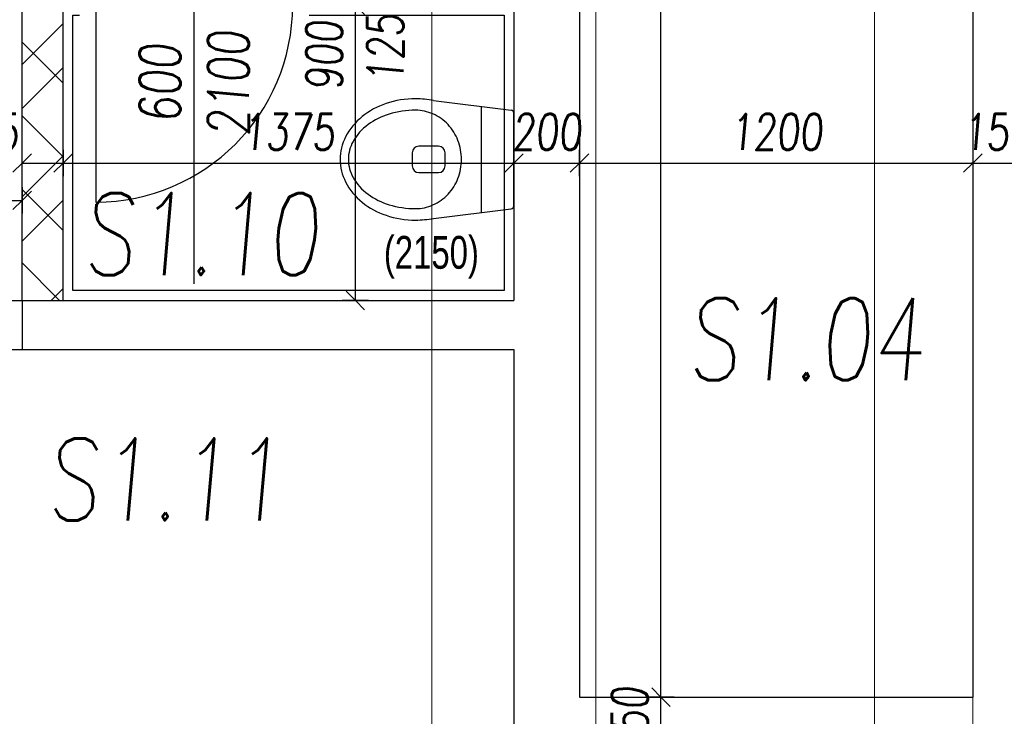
# Model space of a CAD drawing. Header units: millimetres. Extents: x 171 to 266814, y 44 to 350448.
# Tile 34 of 105: x 14700 to 17703, y 19275 to 21399. Entities that reach past the tile are written whole.
import ezdxf

# ---------------------------------------------------------------- set-up
doc = ezdxf.new("R2010")
doc.units = ezdxf.units.MM
doc.header["$LTSCALE"] = 100
doc.linetypes.add('ACAD_ISO12W100', pattern=[22, 12, -3, 0.5, -3, 0.5, -3])
doc.linetypes.add('ČERCHOVANÁ', pattern=[25.4, 12.7, -6.35, 0, -6.35])
doc.layers.add('DVERE', color=7, linetype='Continuous', true_color=0xf00000)
for name, color, linetype, lineweight in [('E_ŽLABY', 40, 'Continuous', 15), ('NAD', 4, 'ACAD_ISO12W100', 13), ('SRAFY', 7, 'Continuous', 13)]:
    doc.layers.add(name, color=color, linetype=linetype, lineweight=lineweight)
for name, color, linetype in [('KOTY 50', 7, 'Continuous'), ('KOTY-DVERE', 8, 'Continuous'), ('NOVÁ TENKÁ', 240, 'Continuous'), ('NOVÁ TLUSTÁ', 240, 'Continuous'), ('OBKLAD', 240, 'ČERCHOVANÁ'), ('POPIS2', 2, 'Continuous'), ('ZARIZOVAKY', 8, 'Continuous'), ('ŠRAFA', 253, 'Continuous'), ('ŽB', 3, 'Continuous')]:
    doc.layers.add(name, color=color, linetype=linetype)
doc.styles.add('CP_ATTR', font='ROMANS.SHX')
doc.styles.add('CS-ROMANS', font='romans.shx', dxfattribs={"width": 0.75, "oblique": 5})
doc.styles.get("Standard").update_dxf_attribs({"font": 'arial.ttf'})
doc.dimstyles.new('A_KÓTA_50', dxfattribs={"dimtxt": 110, "dimasz": 2, "dimexe": 100, "dimexo": 1500, "dimgap": 40, "dimtad": 1, "dimrnd": 1, "dimdsep": 46, "dimtxsty": 'CS-ROMANS', "dimblk": 'KOT_CARA20', "dimcen": 45, "dimse1": 1, "dimse2": 1, "dimclrd": 256, "dimclre": 256, "dimclrt": 256, "dimadec": 0, "dimazin": 0, "dimtfac": 1, "dimtix": 1, "dimtmove": 2, "dimatfit": 3, "dimldrblk": 'OBLIQUE', "dimfxl": 100, "dimtolj": 1, "dimarcsym": 0})

# ---------------------------------------------------------------- blocks, each defined once
blk = doc.blocks.new('ZÁCHOD ZÁVĚSNÝ 1')
for p, q in [((-245.1, 179.7), (-8.8, 150.6)), ((-100, 161.8), (-100, -161.8)), ((0, -140.7), (0, 140.7)), ((-230, 40), (-290, 40)), ((-310, 20), (-310, -20)), ((-210, -20), (-210, 20)), ((-290, -40), (-230, -40)), ((-245.1, -179.7), (-8.8, -150.6))]:
    blk.add_line(p, q)
for points in [[(-245.1, 179.7, 0.04851), (-300, 185, 0.080575), (-390.1, 170.4, 0.089181), (-462.6, 130.8, 0.104847), (-513.4, 68.7, 0.119451), (-530, 0, 0.119451), (-513.4, -68.7, 0.104847), (-462.6, -130.8, 0.089181), (-390.1, -170.4, 0.080575), (-300, -185, 0.080575)], [(-245.1, 179.7, 0.04851), (-300, 185, 0.080575), (-390.1, 170.4, 0.089181), (-462.6, 130.8, 0.104847), (-513.4, 68.7, 0.119451), (-530, 0, 0.119451), (-513.4, -68.7, 0.104847), (-462.6, -130.8, 0.089181), (-390.1, -170.4, 0.080575), (-300, -185, 0.080575)], [(-300, 150, 0.073704), (-381, 138, 0.084553), (-445, 106.1, 0.106397), (-490.6, 54.8, 0.129495), (-505, 0, 0.129495), (-490.6, -54.8, 0.106397), (-445, -106.1, 0.084553), (-381, -138, 0.073704), (-300, -150, 0.073704)], [(-160, 0, 0.092488), (-170.8, 57.9, 0.095798), (-201, 106.1, 0.100885), (-246.9, 138.7, 0.104803), (-300, 150, 0.104803)], [(-300, -150, 0.104803), (-246.9, -138.7, 0.100885), (-201, -106.1, 0.095798), (-170.8, -57.9, 0.092488), (-160, 0, 0.092488)], [(-300, -185, 0.04851), (-245.1, -179.7, 0.000008)], [(-300, -185, 0.04851), (-245.1, -179.7, 0.000008)]]:
    blk.add_lwpolyline(points, format="xyb")
for centre, radius, start, end in [((-10, 140.7), 10, 0, 82.9987), ((-290, 20), 20, 90, 180), ((-230, 20), 20, 0, 90), ((-290, -20), 20, 180, 270), ((-230, -20), 20, 270, 0), ((-10, -140.7), 10, 277.0013, 0)]:
    blk.add_arc(centre, radius, start, end)
blk = doc.blocks.new('KOT_CARA20')
for p, q in [((0, 20), (0, -20)), ((0, 0), (-14.1, -14.1)), ((0, 0), (14.1, 14.1))]:
    blk.add_line(p, q)
blk = doc.blocks.new('*D169')
at = {"layer": 'Defpoints', "color": 0, "transparency": 16777216}
for p in [(13507.6, 21331.5), (14707.6, 21026.3), (14707.6, 20848.1)]:
    blk.add_point(p, dxfattribs=at)
at = {"layer": 'KOTY 50', "lineweight": -2, "ltscale": 5, "transparency": 16777216}
blk.add_line((13509.6, 20848.1), (14705.6, 20848.1), dxfattribs=at)
at = {"layer": 'KOTY 50', "lineweight": -2, "transparency": 16777216, "xscale": 2, "yscale": 2, "zscale": 2, "rotation": 180}
blk.add_blockref('KOT_CARA20', (13507.6, 20848.1), dxfattribs=at)
at = {"layer": 'KOTY 50', "lineweight": -2, "transparency": 16777216, "xscale": 2, "yscale": 2, "zscale": 2}
blk.add_blockref('KOT_CARA20', (14707.6, 20848.1), dxfattribs=at)
at = {"layer": 'KOTY 50', "transparency": 16777216, "char_height": 110, "attachment_point": 5, "style": 'CS-ROMANS'}
for s, insert in [('\\A1;1200', (14107.6, 20943.1)), ('\\A1;2200', (14107.6, 20753.1))]:
    blk.add_mtext(s, dxfattribs=dict(at, insert=insert))
blk = doc.blocks.new('_OBLIQUE')
at = {"color": 0, "linetype": 'ByBlock', "ltscale": 15}
blk.add_line((-0.5, -0.5), (0.5, 0.5), dxfattribs=at)
blk = doc.blocks.new('*D170')
at = {"layer": 'Defpoints', "color": 0, "transparency": 16777216}
for p in [(14707.6, 21155.7), (14832.6, 21152.8), (14832.6, 20961.9)]:
    blk.add_point(p, dxfattribs=at)
at = {"layer": 'KOTY 50', "lineweight": -2, "ltscale": 5, "transparency": 16777216}
blk.add_line((14709.6, 20961.9), (14830.6, 20961.9), dxfattribs=at)
at = {"layer": 'KOTY 50', "lineweight": -2, "transparency": 16777216, "xscale": 2, "yscale": 2, "zscale": 2, "rotation": 180}
blk.add_blockref('KOT_CARA20', (14707.6, 20961.9), dxfattribs=at)
at = {"layer": 'KOTY 50', "lineweight": -2, "transparency": 16777216, "xscale": 2, "yscale": 2, "zscale": 2}
blk.add_blockref('KOT_CARA20', (14832.6, 20961.9), dxfattribs=at)
at = {"layer": 'KOTY 50', "transparency": 16777216, "insert": (14590.3, 21056.9), "char_height": 110, "attachment_point": 5, "style": 'CS-ROMANS'}
blk.add_mtext('\\A1;125', dxfattribs=at)
blk = doc.blocks.new('*D171')
at = {"layer": 'Defpoints', "color": 0, "transparency": 16777216}
for p in [(16207.6, 21202.5), (16207.6, 20961.9), (14832.6, 20708.5)]:
    blk.add_point(p, dxfattribs=at)
at = {"layer": 'KOTY 50', "lineweight": -2, "ltscale": 5, "transparency": 16777216}
blk.add_line((14834.6, 20961.9), (16205.6, 20961.9), dxfattribs=at)
at = {"layer": 'KOTY 50', "lineweight": -2, "transparency": 16777216, "xscale": 2, "yscale": 2, "zscale": 2, "rotation": 180}
blk.add_blockref('KOT_CARA20', (14832.6, 20961.9), dxfattribs=at)
at = {"layer": 'KOTY 50', "lineweight": -2, "transparency": 16777216, "xscale": 2, "yscale": 2, "zscale": 2}
blk.add_blockref('KOT_CARA20', (16207.6, 20961.9), dxfattribs=at)
at = {"layer": 'KOTY 50', "transparency": 16777216, "insert": (15520.1, 21056.9), "char_height": 110, "attachment_point": 5, "style": 'CS-ROMANS'}
blk.add_mtext('\\A1;1375', dxfattribs=at)
blk = doc.blocks.new('*D172')
at = {"layer": 'Defpoints', "color": 0, "transparency": 16777216}
for p in [(16407.6, 21223), (16207.6, 21202.5), (16407.6, 20961.9)]:
    blk.add_point(p, dxfattribs=at)
at = {"layer": 'KOTY 50', "lineweight": -2, "ltscale": 5, "transparency": 16777216}
for p, q in [((16205.6, 20961.9), (16203.6, 20961.9)), ((16207.6, 20961.9), (16407.6, 20961.9)), ((16409.6, 20961.9), (16411.6, 20961.9))]:
    blk.add_line(p, q, dxfattribs=at)
at = {"layer": 'KOTY 50', "lineweight": -2, "transparency": 16777216, "xscale": 2, "yscale": 2, "zscale": 2}
blk.add_blockref('KOT_CARA20', (16207.6, 20961.9), dxfattribs=at)
at = {"layer": 'KOTY 50', "lineweight": -2, "transparency": 16777216, "xscale": 2, "yscale": 2, "zscale": 2, "rotation": 180}
blk.add_blockref('KOT_CARA20', (16407.6, 20961.9), dxfattribs=at)
at = {"layer": 'KOTY 50', "transparency": 16777216, "insert": (16307.6, 21056.9), "char_height": 110, "attachment_point": 5, "style": 'CS-ROMANS'}
blk.add_mtext('\\A1;200', dxfattribs=at)
blk = doc.blocks.new('*D173')
at = {"layer": 'Defpoints', "color": 0, "transparency": 16777216}
for p in [(16407.6, 21223), (17607.6, 21173.8), (17607.6, 20961.9)]:
    blk.add_point(p, dxfattribs=at)
at = {"layer": 'KOTY 50', "lineweight": -2, "ltscale": 5, "transparency": 16777216}
blk.add_line((16409.6, 20961.9), (17605.6, 20961.9), dxfattribs=at)
at = {"layer": 'KOTY 50', "lineweight": -2, "transparency": 16777216, "xscale": 2, "yscale": 2, "zscale": 2, "rotation": 180}
blk.add_blockref('KOT_CARA20', (16407.6, 20961.9), dxfattribs=at)
at = {"layer": 'KOTY 50', "lineweight": -2, "transparency": 16777216, "xscale": 2, "yscale": 2, "zscale": 2}
blk.add_blockref('KOT_CARA20', (17607.6, 20961.9), dxfattribs=at)
at = {"layer": 'KOTY 50', "transparency": 16777216, "insert": (17007.6, 21056.9), "char_height": 110, "attachment_point": 5, "style": 'CS-ROMANS'}
blk.add_mtext('\\A1;1200', dxfattribs=at)
blk = doc.blocks.new('*D174')
at = {"layer": 'Defpoints', "color": 0, "transparency": 16777216}
for p in [(17607.6, 21173.8), (17757.6, 21150.3), (17757.6, 20961.9)]:
    blk.add_point(p, dxfattribs=at)
at = {"layer": 'KOTY 50', "lineweight": -2, "ltscale": 5, "transparency": 16777216}
for p, q in [((17605.6, 20961.9), (17603.6, 20961.9)), ((17607.6, 20961.9), (17757.6, 20961.9)), ((17759.6, 20961.9), (17761.6, 20961.9))]:
    blk.add_line(p, q, dxfattribs=at)
at = {"layer": 'KOTY 50', "lineweight": -2, "transparency": 16777216, "xscale": 2, "yscale": 2, "zscale": 2}
blk.add_blockref('KOT_CARA20', (17607.6, 20961.9), dxfattribs=at)
at = {"layer": 'KOTY 50', "lineweight": -2, "transparency": 16777216, "xscale": 2, "yscale": 2, "zscale": 2, "rotation": 180}
blk.add_blockref('KOT_CARA20', (17757.6, 20961.9), dxfattribs=at)
at = {"layer": 'KOTY 50', "transparency": 16777216, "insert": (17682.6, 21056.9), "char_height": 110, "attachment_point": 5, "style": 'CS-ROMANS'}
blk.add_mtext('\\A1;150', dxfattribs=at)
blk = doc.blocks.new('*D287')
at = {"layer": 'Defpoints', "color": 0, "transparency": 16777216}
for p in [(14557.1, 23457.9), (14707.6, 23457.9), (14612, 20542.9)]:
    blk.add_point(p, dxfattribs=at)
at = {"layer": 'KOTY 50', "lineweight": -2, "ltscale": 5, "transparency": 16777216}
blk.add_line((14557.1, 20544.9), (14557.1, 23455.9), dxfattribs=at)
at = {"layer": 'KOTY 50', "lineweight": -2, "transparency": 16777216, "xscale": 2, "yscale": 2, "zscale": 2}
for p, rotation in [((14557.1, 23457.9), 90), ((14557.1, 20542.9), 270)]:
    blk.add_blockref('KOT_CARA20', p, dxfattribs=dict(at, rotation=rotation))
at = {"layer": 'KOTY 50', "transparency": 16777216, "insert": (14462.1, 22000.4), "char_height": 110, "attachment_point": 5, "rotation": 90, "style": 'CS-ROMANS'}
blk.add_mtext('\\A1;2915', dxfattribs=at)
blk = doc.blocks.new('*D293')
at = {"layer": 'Defpoints', "color": 0, "transparency": 16777216}
for p in [(15724, 21442.9), (16005.2, 21442.9), (16005.2, 20542.9)]:
    blk.add_point(p, dxfattribs=at)
at = {"layer": 'KOTY 50', "lineweight": -2, "ltscale": 5, "transparency": 16777216}
blk.add_line((15724, 20544.9), (15724, 21440.9), dxfattribs=at)
at = {"layer": 'KOTY 50', "lineweight": -2, "transparency": 16777216, "xscale": 2, "yscale": 2, "zscale": 2}
for p, rotation in [((15724, 21442.9), 90), ((15724, 20542.9), 270)]:
    blk.add_blockref('KOT_CARA20', p, dxfattribs=dict(at, rotation=rotation))
at = {"layer": 'KOTY 50', "transparency": 16777216, "insert": (15629, 21289.5), "char_height": 110, "attachment_point": 5, "rotation": 90, "style": 'CS-ROMANS'}
blk.add_mtext('\\A1;900', dxfattribs=at)
blk = doc.blocks.new('*D294')
at = {"layer": 'Defpoints', "color": 0, "transparency": 16777216}
for p in [(14880.7, 21567.9), (15724, 21567.9), (14875.5, 21442.9)]:
    blk.add_point(p, dxfattribs=at)
at = {"layer": 'KOTY 50', "lineweight": -2, "ltscale": 5, "transparency": 16777216}
blk.add_line((15724, 21444.9), (15724, 21565.9), dxfattribs=at)
at = {"layer": 'KOTY 50', "lineweight": -2, "transparency": 16777216, "xscale": 2, "yscale": 2, "zscale": 2}
for p, rotation in [((15724, 21567.9), 90), ((15724, 21442.9), 270)]:
    blk.add_blockref('KOT_CARA20', p, dxfattribs=dict(at, rotation=rotation))
at = {"layer": 'KOTY 50', "transparency": 16777216, "insert": (15815.3, 21310.6), "char_height": 110, "attachment_point": 5, "rotation": 90, "style": 'CS-ROMANS'}
blk.add_mtext('\\A1;125', dxfattribs=at)
blk = doc.blocks.new('*D306')
at = {"layer": 'Defpoints', "color": 0, "transparency": 16777216}
for p in [(16656, 19332.9), (16759.5, 19332.9), (16752.9, 19182.9)]:
    blk.add_point(p, dxfattribs=at)
at = {"layer": 'KOTY 50', "lineweight": -2, "ltscale": 5, "transparency": 16777216}
for p, q in [((16656, 19334.9), (16656, 19336.9)), ((16656, 19182.9), (16656, 19332.9)), ((16656, 19180.9), (16656, 19178.9))]:
    blk.add_line(p, q, dxfattribs=at)
at = {"layer": 'KOTY 50', "lineweight": -2, "transparency": 16777216, "xscale": 2, "yscale": 2, "zscale": 2}
for p, rotation in [((16656, 19332.9), 270), ((16656, 19182.9), 90)]:
    blk.add_blockref('KOT_CARA20', p, dxfattribs=dict(at, rotation=rotation))
at = {"layer": 'KOTY 50', "transparency": 16777216, "insert": (16561, 19257.9), "char_height": 110, "attachment_point": 5, "rotation": 90, "style": 'CS-ROMANS'}
blk.add_mtext('\\A1;150', dxfattribs=at)
blk = doc.blocks.new('*D307')
at = {"layer": 'Defpoints', "color": 0, "transparency": 16777216}
for p in [(16656, 23857.9), (16725, 23857.9), (16759.5, 19332.9)]:
    blk.add_point(p, dxfattribs=at)
at = {"layer": 'KOTY 50', "lineweight": -2, "ltscale": 5, "transparency": 16777216}
blk.add_line((16656, 19334.9), (16656, 23855.9), dxfattribs=at)
at = {"layer": 'KOTY 50', "lineweight": -2, "transparency": 16777216, "xscale": 2, "yscale": 2, "zscale": 2}
for p, rotation in [((16656, 23857.9), 90), ((16656, 19332.9), 270)]:
    blk.add_blockref('KOT_CARA20', p, dxfattribs=dict(at, rotation=rotation))
at = {"layer": 'KOTY 50', "transparency": 16777216, "insert": (16561, 21595.4), "char_height": 110, "attachment_point": 5, "rotation": 90, "style": 'CS-ROMANS'}
blk.add_mtext('\\A1;4525', dxfattribs=at)
blk = doc.blocks.new('*U449')
for p, q in [((0, -150), (0, 150)), ((0, 150), (3906.1, 150)), ((3906.1, 150), (3906.1, -150)), ((3906.1, -150), (0, -150))]:
    blk.add_line(p, q)
at = {"style": 'CP_ATTR', "flags": 9}
for tag in ['NAME', 'PRODUCER', 'PRODUCT-TYPE', 'ARTICLE', 'FLOW', 'NUMBER', 'SYSTEM', 'FORM', 'SIZE', 'OTHER']:
    blk.add_attdef(tag, (0, 0), '', height=0.0001, dxfattribs=at)

msp = doc.modelspace()

# ---------------------------------------------------------------- hatches: boundary and pattern name
at = {"layer": 'SRAFY', "ltscale": 5}
h = msp.add_hatch(dxfattribs=at)
h.set_pattern_fill('ANSI32', color=253, scale=30)
h.set_pattern_definition([(45, (-294224.35, -112688.84), (-202.05576, 202.05576), []), (45, (-294089.65, -112688.84), (-202.05576, 202.05576), [])])
h.paths.add_polyline_path([(14832.556, 21442.91), (14882.556, 21442.91), (14882.556, 21567.91), (14832.556, 21567.91), (14832.556, 23107.91), (14707.556, 23107.91), (14707.556, 20542.91), (14832.556, 20542.91)])
h.paths.add_polyline_path([(14832.556, 23857.91), (14707.556, 23857.91), (14707.556, 23807.91), (14832.556, 23807.91)])
h.paths.add_polyline_path([(15957.556, 21567.91), (15582.556, 21567.91), (15582.556, 21442.91), (15957.556, 21442.91)])
h.paths.add_polyline_path([(16207.556, 21567.91), (15957.556, 21567.91), (15957.556, 21442.91), (16207.556, 21442.91)])
at = {"layer": 'ŠRAFA', "ltscale": 5}
h = msp.add_hatch(dxfattribs=at)
h.set_pattern_fill('ANSI31', color=253, scale=50, angle=90)
h.set_pattern_definition([(135, (-294224.35, -112688.84), (-112.2532, -112.2532), [])])
h.paths.add_polyline_path([(14832.556, 21442.91), (14882.556, 21442.91), (14882.556, 21567.91), (14832.556, 21567.91), (14832.556, 23107.91), (14707.556, 23107.91), (14707.556, 20542.91), (14832.556, 20542.91)])
h.paths.add_polyline_path([(15957.556, 21567.91), (15582.556, 21567.91), (15582.556, 21442.91), (15957.556, 21442.91)])
h.paths.add_polyline_path([(16207.556, 21567.91), (15957.556, 21567.91), (15957.556, 21442.91), (16207.556, 21442.91)])

# ---------------------------------------------------------------- linework, layer by layer
at = {"layer": 'DVERE', "color": 253}
msp.add_lwpolyline([(14932.556, 21442.91), (14932.556, 20842.91, 0.41421356), (15532.556, 21442.91)], format="xyb", dxfattribs=at)
at = {"layer": 'KOTY-DVERE', "color": 253}
msp.add_line((15232.556, 20593.8), (15232.556, 21623.534), dxfattribs=at)
at = {"layer": 'NAD', "color": 253, "ltscale": 20}
for points in [[(15957.556, 10257.91), (15957.556, 28257.91)], [(16457.556, 10257.91), (16457.556, 28257.91)]]:
    msp.add_lwpolyline(points, dxfattribs=at)
at = {"layer": 'NOVÁ TENKÁ', "color": 253, "ltscale": 5}
for p, q in [((13507.556, 20542.91), (14707.556, 20542.91)), ((13507.556, 20392.91), (14707.556, 20392.91))]:
    msp.add_line(p, q, dxfattribs=at)
at = {"layer": 'NOVÁ TLUSTÁ', "color": 253}
for points in [[(14707.556, 20542.91), (14707.556, 23157.91)], [(14832.556, 20542.91), (14832.556, 21442.91)]]:
    msp.add_lwpolyline(points, dxfattribs=at)
at = {"layer": 'OBKLAD', "color": 253, "ltscale": 5}
msp.add_lwpolyline([(15582.556, 21412.91), (16177.556, 21412.91), (16177.556, 20572.91), (14862.556, 20572.91), (14862.556, 21412.91), (14882.556, 21412.91)], dxfattribs=at)
at = {"layer": 'ŽB', "color": 253}
for p, q in [((17607.556, 23857.91), (17607.556, 19332.91)), ((17607.556, 23857.91), (17607.556, 19332.91)), ((16207.556, 22457.91), (16207.556, 20542.91)), ((16207.556, 22457.91), (16207.556, 20542.91)), ((16407.556, 22457.91), (16407.556, 19332.91)), ((16407.556, 22457.91), (16407.556, 19332.91)), ((14707.556, 20542.91), (16207.556, 20542.91)), ((14707.556, 20392.91), (16207.556, 20392.91)), ((16207.556, 20392.91), (16207.556, 14657.91)), ((16207.556, 20392.91), (16207.556, 15857.91)), ((16407.556, 19332.91), (17607.556, 19332.91)), ((16407.556, 19332.91), (17607.556, 19332.91))]:
    msp.add_line(p, q, dxfattribs=at)
msp.add_lwpolyline([(14707.556, 20542.91), (14707.556, 20392.91)], dxfattribs=at)

# ---------------------------------------------------------------- block references
at = {"layer": 'E_ŽLABY', "rotation": 270}
msp.add_blockref('*U449', (17457.556, 21464.998), dxfattribs=at)
at = {"layer": 'ZARIZOVAKY', "color": 253}
msp.add_blockref('ZÁCHOD ZÁVĚSNÝ 1', (16207.556, 20972.91), dxfattribs=at)

# ---------------------------------------------------------------- texts
at = {"layer": 'KOTY-DVERE', "color": 253, "insert": (15232.556, 21204.347), "char_height": 125, "attachment_point": 5, "rotation": 90, "style": 'CS-ROMANS'}
msp.add_mtext('\\A1;600\\P2100', dxfattribs=at)
at = {"layer": 'OBKLAD', "color": 253, "ltscale": 15, "insert": (15810.854, 20739.556), "char_height": 100, "attachment_point": 1}
msp.add_mtext_dynamic_manual_height_columns('{\\Fcs_romns|c0;\\W0.75;(2150)}', width=295.05305, gutter_width=12.5, heights=[0], dxfattribs=at)
at = {"layer": 'POPIS2', "color": 253, "ltscale": 15, "style": 'CS-ROMANS', "oblique": 5, "width": 0.75}
for s, p in [('S1.10', (14891.311, 20620.308)), ('S1.04', (16735.861, 20299.376)), ('S1.11', (14781.057, 19872.098))]:
    msp.add_text(s, height=250, dxfattribs=at).set_placement(p)

# ---------------------------------------------------------------- dimensions: what is measured, and where the dimension line sits
at = {"layer": 'KOTY 50', "color": 253, "ltscale": 5}
for base, p1, p2, picture, middle in [((16655.994, 23857.91), (16759.505, 19332.91), (16724.997, 23857.91), '*D307', (16560.994, 21595.41)), ((14557.103, 23457.91), (14611.977, 20542.91), (14707.556, 23457.91), '*D287', (14462.103, 22000.41)), ((16655.994, 19332.91), (16752.88, 19182.91), (16759.505, 19332.91), '*D306', (16560.994, 19257.91))]:
    dim = msp.add_linear_dim(base=base, p1=p1, p2=p2, angle=90, dimstyle='A_KÓTA_50', dxfattribs=at)
    dim.commit()
    dim.dimension.update_dxf_attribs({"geometry": picture, "text_midpoint": middle})
for base, p1, p2, picture, middle in [((15723.98, 21567.91), (14875.456, 21442.91), (14880.733, 21567.91), '*D294', (15815.294, 21310.567)), ((15723.98, 21442.91), (16005.209, 20542.91), (16005.209, 21442.91), '*D293', (15628.98, 21289.52))]:
    dim = msp.add_linear_dim(base=base, p1=p1, p2=p2, angle=90, dimstyle='A_KÓTA_50', dxfattribs=at)
    dim.commit()
    dim.dimension.update_dxf_attribs({"geometry": picture, "text_midpoint": middle, "dimtype": 160})
dim = msp.add_linear_dim(base=(14707.556, 20848.087), p1=(13507.556, 21331.471), p2=(14707.556, 21026.29), text='<>\\X2200', dimstyle='A_KÓTA_50', dxfattribs=at)
dim.commit()
dim.dimension.update_dxf_attribs({"geometry": '*D169', "text_midpoint": (14107.556, 20943.087)})
for base, p1, p2, picture, middle in [((16407.556, 20961.851), (16207.556, 21202.523), (16407.556, 21223.031), '*D172', (16307.556, 21056.851)), ((17607.556, 20961.851), (16407.556, 21223.031), (17607.556, 21173.755), '*D173', (17007.556, 21056.851)), ((16207.556, 20961.851), (14832.556, 20708.479), (16207.556, 21202.523), '*D171', (15520.056, 21056.851)), ((17757.556, 20961.851), (17607.556, 21173.755), (17757.556, 21150.319), '*D174', (17682.556, 21056.851))]:
    dim = msp.add_linear_dim(base=base, p1=p1, p2=p2, dimstyle='A_KÓTA_50', dxfattribs=at)
    dim.commit()
    dim.dimension.update_dxf_attribs({"geometry": picture, "text_midpoint": middle})
dim = msp.add_linear_dim(base=(14832.556, 20961.851), p1=(14707.556, 21155.684), p2=(14832.556, 21152.755), dimstyle='A_KÓTA_50', dxfattribs=at)
dim.commit()
dim.dimension.update_dxf_attribs({"geometry": '*D170', "text_midpoint": (14590.321, 21056.851), "dimtype": 160})

doc.saveas('drawing.dxf')
